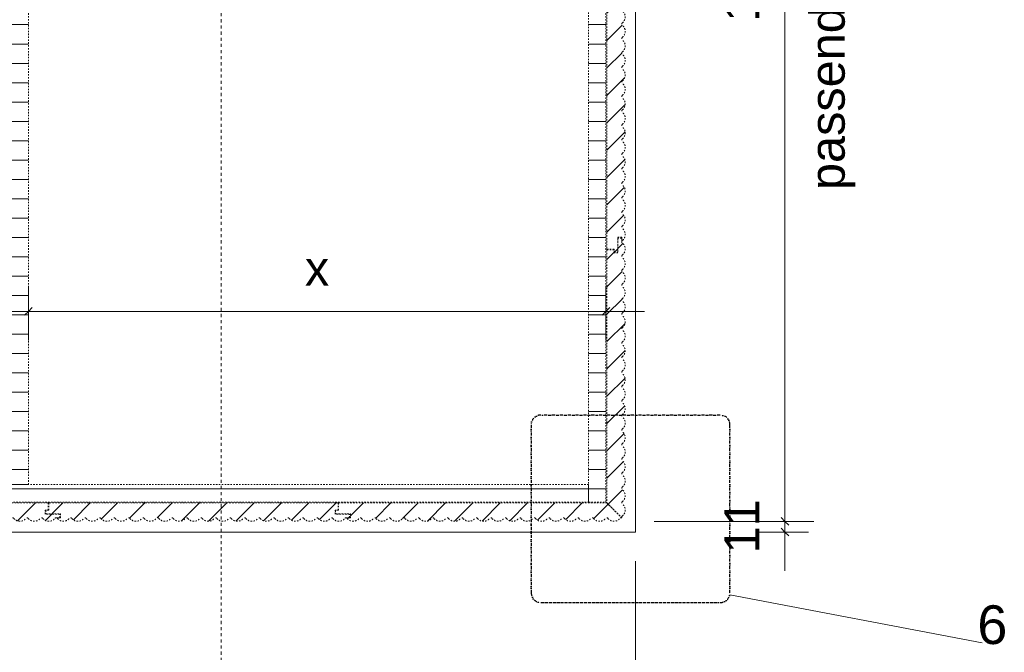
# Model space of a CAD drawing. Header units: millimetres. Extents: x 31693 to 77560, y -62826 to 19369.
# Tile 9 of 17: x 38614 to 39633, y -62032 to -61378. Entities that reach past the tile are written whole.
import ezdxf

# ---------------------------------------------------------------- set-up
doc = ezdxf.new("R2010")
doc.units = ezdxf.units.MM
for name, pattern in [('Dash 1_5', [3, 1.5, -1.5]), ('Dash Dot Dot Small', [7.9375, 3.175, -1.5875, 0, -1.5875, 0, -1.5875]), ('Dash_2_', [6.35, 3.175, -3.175])]:
    doc.linetypes.add(name, pattern=pattern)
for name, color, linetype, lineweight in [('A----M-', 8, 'Continuous', 5), ('A----M--20', 8, 'Continuous', 5), ('A09-C--', 8, 'Continuous', 5), ('A09-C---1', 135, 'Dash_2_', 13), ('A09-C---5', 8, 'Continuous', 13), ('A09-C---6', 8, 'Dash Dot Dot Small', 25), ('A79-Y--', 8, 'Continuous', 13), ('Detail Items-3', 1, 'Dash 1_5', 5), ('Detail Items-4', 1, 'Dash 1_5', 13)]:
    doc.layers.add(name, color=color, linetype=linetype, lineweight=lineweight)
doc.styles.add('Arial', font='arial.ttf', dxfattribs={"height": 40})
doc.styles.add('Arial_1', font='arial.ttf', dxfattribs={"height": 36})
doc.dimstyles.new('TD_Diagonal_1_8_mm_-_Transparent_text', dxfattribs={"dimscale": 304.8, "dimtxt": 36.729338, "dimasz": 0.026247, "dimexe": 0.098425, "dimexo": 0.098425, "dimgap": 0.052493, "dimtad": 1, "dimdec": 0, "dimzin": 0, "dimdsep": 46, "dimtxsty": 'Arial_1', "dimblk1": 'OBLIQUE', "dimblk2": 'OBLIQUE', "dimsah": 1, "dimcen": 0.09, "dimdle": 0.131234, "dimazin": 2, "dimtfac": 1, "dimtdec": 4, "dimtix": 1, "dimtmove": 0, "dimatfit": 3, "dimfxl": 1, "dimtvp": 1, "dimtolj": 1, "dimtzin": 0, "dimarcsym": 2})
pattern_1 = [(45, (-18231.271, -107143.067), (-14.1421356, 14.1421356), [])]
pattern_2 = [(0, (-18231.271, -107143.067), (0, 20), [])]

# ---------------------------------------------------------------- blocks, each defined once
blk = doc.blocks.new('712 Pantry - MFZ Breakout - 712 Pantry - MFZ Breakout-18228971-Detail 53')
at = {"layer": 'A79-Y--'}
for p, q in [((39251.6, -61907.9), (39251.6, -60707.9)), ((35806.6, -61907.9), (39251.6, -61907.9))]:
    blk.add_line(p, q, dxfattribs=at)
blk = doc.blocks.new('Onda-hoek - Onda-hoek-V1-Detail 53')
at = {"layer": 'Detail Items-3'}
h = blk.add_hatch(dxfattribs=at)
h.set_pattern_fill('FP_2', color=256, style=0, pattern_type=2)
h.set_pattern_definition(pattern_1)
h.paths.add_polyline_path([(39237.3, -61893.2), (39237.3, -61892.5), (39237.5, -61891.8), (39239.3, -61890), (39240.3, -61888.2), (39240.8, -61886.2), (39240.8, -61884.2), (39240.3, -61882.2), (39239.3, -61880.4), (39237.3, -61878.3), (39237.2, -61877.5), (39237.5, -61876.8), (39239.3, -61875), (39240.3, -61873.2), (39240.8, -61871.2), (39240.8, -61869.2), (39240.3, -61867.2), (39239.3, -61865.4), (39237.3, -61863.3), (39237.2, -61862.5), (39237.5, -61861.8), (39239.3, -61860), (39240.5, -61857.4), (39240.8, -61856.2), (39240.8, -61854.2), (39240.3, -61852.2), (39239.3, -61850.4), (39237.3, -61848.3), (39237.2, -61847.5), (39237.5, -61846.8), (39239.3, -61845), (39240.3, -61843.2), (39240.8, -61841.2), (39240.8, -61839.2), (39240.3, -61837.2), (39239.3, -61835.4), (39237.3, -61833.3), (39237.2, -61832.5), (39237.5, -61831.8), (39239.3, -61830), (39240.3, -61828), (39240.8, -61826.2), (39240.8, -61824.2), (39240.3, -61822.2), (39239.3, -61820.4), (39237.3, -61818.3), (39237.2, -61817.5), (39237.5, -61816.8), (39239.3, -61815), (39240.3, -61813.2), (39240.8, -61811.2), (39240.8, -61809.2), (39240.3, -61807.2), (39239.3, -61805.4), (39237.3, -61803.3), (39237.2, -61802.5), (39237.5, -61801.8), (39239.3, -61800), (39240.3, -61798.2), (39240.8, -61796.2), (39240.8, -61794.2), (39240.3, -61792.2), (39239.3, -61790.4), (39237.3, -61788.3), (39237.2, -61787.5), (39237.5, -61786.8), (39239.3, -61785), (39240.3, -61783.2), (39240.8, -61781.2), (39240.8, -61779.2), (39240.3, -61777.2), (39239.3, -61775.4), (39237.3, -61773.3), (39237.2, -61772.5), (39237.5, -61771.8), (39239.3, -61770), (39240.3, -61768.2), (39240.8, -61766.2), (39240.8, -61764.2), (39240.3, -61762.2), (39239.3, -61760.4), (39237.3, -61758.3), (39237.2, -61757.5), (39237.5, -61756.8), (39239.3, -61755), (39240.3, -61753.2), (39240.8, -61751.2), (39240.8, -61749.2), (39240.3, -61747.2), (39239.3, -61745.4), (39237.3, -61743.3), (39237.2, -61742.5), (39237.5, -61741.8), (39239.5, -61739.6), (39240.3, -61738.2), (39240.8, -61736.2), (39240.8, -61734.2), (39240.3, -61732.2), (39239.3, -61730.4), (39237.3, -61728.3), (39237.2, -61727.5), (39237.5, -61726.8), (39239.3, -61725), (39240.3, -61723.2), (39240.8, -61721.2), (39240.8, -61719.2), (39240.3, -61717.2), (39239.3, -61715.4), (39237.3, -61713.3), (39237.2, -61712.5), (39237.5, -61711.8), (39239.3, -61710), (39240.3, -61708.2), (39240.8, -61706.2), (39240.8, -61704.2), (39240.3, -61702.2), (39239.3, -61700.4), (39237.3, -61698.3), (39237.2, -61697.5), (39237.5, -61696.8), (39239.3, -61695), (39240.3, -61693.2), (39240.8, -61691.2), (39240.8, -61689.2), (39240.3, -61687.2), (39239.3, -61685.4), (39237.3, -61683.3), (39237.2, -61682.5), (39237.5, -61681.8), (39239.3, -61680), (39240.3, -61678.2), (39240.8, -61676.2), (39240.8, -61674.2), (39240.3, -61672.2), (39239.3, -61670.4), (39237.3, -61668.3), (39237.2, -61667.5), (39237.5, -61666.8), (39239.3, -61665), (39240.3, -61663.2), (39240.8, -61661.2), (39240.8, -61659.2), (39240.3, -61657.2), (39239.3, -61655.4), (39237.3, -61653.3), (39237.2, -61652.5), (39237.5, -61651.8), (39239.3, -61650), (39240.3, -61648.2), (39240.8, -61646.2), (39240.8, -61644.2), (39240.3, -61642.2), (39239.3, -61640.4), (39237.3, -61638.3), (39237.2, -61637.5), (39237.5, -61636.8), (39239.3, -61635), (39240.3, -61633.2), (39240.8, -61631.2), (39240.8, -61629.2), (39240.3, -61627.2), (39239.3, -61625.4), (39237.3, -61623.3), (39237.2, -61622.5), (39237.5, -61621.8), (39239.3, -61620), (39240.3, -61618.2), (39240.8, -61616.2), (39240.8, -61614.2), (39240.3, -61612.2), (39239.3, -61610.4), (39237.3, -61608), (39237.2, -61607.7), (39237.2, -61604), (39233.3, -61604), (39233.3, -61619), (39229.3, -61619), (39229.3, -61616), (39221.9, -61616), (39221.9, -61877.8), (39231, -61886.8)])
h = blk.add_hatch(dxfattribs=at)
h.set_pattern_fill('FP_2', color=256, style=0, pattern_type=2)
h.set_pattern_definition(pattern_1)
h.paths.add_polyline_path([(38958.5, -61896.7), (38960.5, -61896.7), (38962.4, -61896.1), (38964.2, -61895.1), (38966.2, -61893.2), (38967, -61893.1), (38967.7, -61893.4), (38969.5, -61895.1), (38971.3, -61896.2), (38973.3, -61896.7), (38975.4, -61896.7), (38977.3, -61896.2), (38979.1, -61895.1), (38981.2, -61893.2), (38982, -61893.1), (38982.7, -61893.4), (38984.5, -61895.1), (38986.3, -61896.2), (38988.3, -61896.7), (38990.4, -61896.7), (38992.3, -61896.2), (38994.1, -61895.1), (38996.2, -61893.2), (38997, -61893.1), (38997.9, -61893.6), (38999.5, -61895.1), (39001.3, -61896.2), (39003.3, -61896.7), (39005.4, -61896.7), (39007.3, -61896.2), (39009.1, -61895.1), (39011.2, -61893.2), (39012, -61893.1), (39012.7, -61893.4), (39014.5, -61895.1), (39016.3, -61896.2), (39018.3, -61896.7), (39020.4, -61896.7), (39022.3, -61896.2), (39024.1, -61895.1), (39026.2, -61893.2), (39027, -61893.1), (39027.7, -61893.4), (39029.5, -61895.1), (39031.3, -61896.2), (39033.3, -61896.7), (39035.4, -61896.7), (39037.3, -61896.2), (39039.1, -61895.1), (39041.2, -61893.2), (39042, -61893.1), (39042.7, -61893.4), (39044.5, -61895.1), (39046.3, -61896.2), (39048.3, -61896.7), (39050.4, -61896.7), (39052.3, -61896.2), (39054.1, -61895.1), (39056.2, -61893.2), (39057, -61893.1), (39057.7, -61893.4), (39059.5, -61895.1), (39061.3, -61896.2), (39063.4, -61896.7), (39065.4, -61896.7), (39067.3, -61896.2), (39069.1, -61895.1), (39071.2, -61893.2), (39072, -61893.1), (39072.7, -61893.4), (39074.5, -61895.1), (39076.3, -61896.2), (39078.3, -61896.7), (39080.4, -61896.7), (39082.3, -61896.2), (39084.1, -61895.1), (39086.2, -61893.2), (39087, -61893.1), (39087.7, -61893.4), (39089.5, -61895.1), (39091.3, -61896.2), (39093.3, -61896.7), (39096.2, -61896.5), (39097.3, -61896.2), (39099.1, -61895.1), (39101.2, -61893.2), (39102, -61893.1), (39102.7, -61893.4), (39104.5, -61895.1), (39106.3, -61896.2), (39108.3, -61896.7), (39110.4, -61896.7), (39112.3, -61896.2), (39114.1, -61895.1), (39116.2, -61893.2), (39117, -61893.1), (39117.7, -61893.4), (39119.5, -61895.1), (39121.3, -61896.2), (39123.3, -61896.7), (39125.4, -61896.7), (39127.3, -61896.2), (39129.1, -61895.1), (39131.2, -61893.2), (39132, -61893.1), (39132.7, -61893.4), (39134.5, -61895.1), (39136.3, -61896.2), (39138.3, -61896.7), (39140.4, -61896.7), (39142.3, -61896.2), (39144.1, -61895.1), (39146.2, -61893.2), (39147, -61893.1), (39147.7, -61893.4), (39149.5, -61895.1), (39151.3, -61896.2), (39153.3, -61896.7), (39155.4, -61896.7), (39157.3, -61896.2), (39159.1, -61895.1), (39161.2, -61893.2), (39162, -61893.1), (39162.7, -61893.4), (39164.5, -61895.1), (39166.3, -61896.2), (39168.3, -61896.7), (39170.4, -61896.7), (39172.3, -61896.2), (39174.1, -61895.1), (39176.2, -61893.2), (39177, -61893.1), (39177.7, -61893.4), (39179.5, -61895.1), (39181.3, -61896.2), (39183.3, -61896.7), (39185.4, -61896.7), (39187.3, -61896.2), (39189.1, -61895.1), (39191.2, -61893.2), (39192, -61893.1), (39192.7, -61893.4), (39194.5, -61895.1), (39196.3, -61896.2), (39198.3, -61896.7), (39200.4, -61896.7), (39202.3, -61896.2), (39204.1, -61895.1), (39206.2, -61893.2), (39207, -61893.1), (39207.7, -61893.4), (39209.5, -61895.1), (39211.3, -61896.2), (39213.3, -61896.7), (39215.4, -61896.7), (39217.3, -61896.2), (39219.1, -61895.1), (39221.2, -61893.2), (39222, -61893.1), (39222.7, -61893.4), (39224.5, -61895.1), (39226.3, -61896.2), (39228.3, -61896.7), (39230.4, -61896.7), (39232.3, -61896.2), (39234.1, -61895.1), (39236.3, -61893.2), (39237, -61893.1), (39237.3, -61893.1), (39221.9, -61877.8), (38944.2, -61877.8), (38944.2, -61885.3), (38941.2, -61885.3), (38941.2, -61888.9), (38956.5, -61888.9), (38956.5, -61893.1), (38953.5, -61893.3), (38953.2, -61894), (38954.7, -61895.3), (38956.5, -61896.2)])
for p, q in [((39237.2, -61604), (39233.3, -61604)), ((39233.3, -61604), (39233.3, -61619)), ((39237.2, -61605.7), (39237.2, -61604)), ((39237.2, -61607.7), (39237.2, -61605.7)), ((39221.9, -61616), (39221.9, -61877.8)), ((39229.3, -61616), (39221.9, -61616)), ((39229.3, -61619), (39229.3, -61616)), ((39233.3, -61619), (39229.3, -61619)), ((38944.2, -61885.3), (38941.2, -61885.3)), ((38941.2, -61885.3), (38941.2, -61888.9)), ((38944.2, -61877.8), (38944.2, -61885.3)), ((39221.9, -61877.8), (38944.2, -61877.8)), ((39237.3, -61893.2), (39221.9, -61877.8)), ((39221.9, -61877.8), (39237.3, -61893.2)), ((38941.2, -61888.9), (38956.5, -61888.9)), ((38955.7, -61893.1), (38953.6, -61893.1)), ((38956.5, -61893.1), (38955.7, -61893.1)), ((38956.5, -61888.9), (38956.5, -61893.1))]:
    blk.add_line(p, q, dxfattribs=at)
for centre, radius, start, end in [((39238.7, -61607.7), 1.51, 180, 231.6819), ((39232.8, -61615.2), 8.05, 308.3181, 51.6819), ((39238.7, -61622.7), 1.51, 128.3181, 231.6819), ((39232.8, -61630.2), 8.05, 308.3181, 51.6819), ((39238.7, -61637.7), 1.51, 128.3181, 231.6819), ((39232.8, -61645.2), 8.05, 308.3181, 51.6819), ((39238.7, -61652.7), 1.51, 128.3181, 231.6819), ((39232.8, -61660.2), 8.05, 308.3181, 51.6819), ((39238.7, -61667.7), 1.51, 128.3181, 231.6819), ((39232.8, -61675.2), 8.05, 308.3181, 51.6819), ((39238.7, -61682.7), 1.51, 128.3181, 231.6819), ((39232.8, -61690.2), 8.05, 308.3181, 51.6819), ((39238.7, -61697.7), 1.51, 128.3181, 231.6819), ((39232.8, -61705.2), 8.05, 308.3181, 51.6819), ((39238.7, -61712.7), 1.51, 128.3181, 231.6819), ((39232.8, -61720.2), 8.05, 308.3181, 51.6819), ((39238.7, -61727.7), 1.51, 128.3181, 231.6819), ((39232.8, -61735.2), 8.05, 308.3181, 51.6819), ((39238.7, -61742.7), 1.51, 128.3181, 231.6819), ((39232.8, -61750.2), 8.05, 308.3181, 51.6819), ((39238.7, -61757.7), 1.51, 128.3181, 231.6819), ((39232.8, -61765.2), 8.05, 308.3181, 51.6819), ((39238.7, -61772.7), 1.51, 128.3181, 231.6819), ((39232.8, -61780.2), 8.05, 308.3181, 51.6819), ((39238.7, -61787.7), 1.51, 128.3181, 231.6819), ((39232.8, -61795.2), 8.05, 308.3181, 51.6819), ((39238.7, -61802.7), 1.51, 128.3181, 231.6819), ((39232.8, -61810.2), 8.05, 308.3181, 51.6819), ((39238.7, -61817.7), 1.51, 128.3181, 231.6819), ((39232.8, -61825.2), 8.05, 308.3181, 51.6819), ((39238.7, -61832.7), 1.51, 128.3181, 231.6819), ((39232.8, -61840.2), 8.05, 308.3181, 51.6819), ((39238.7, -61847.7), 1.51, 128.3181, 231.6819), ((39232.8, -61855.2), 8.05, 308.3181, 51.6819), ((39238.7, -61862.7), 1.51, 128.3181, 231.6819), ((39232.8, -61870.2), 8.05, 308.3181, 51.6819), ((39238.7, -61877.7), 1.51, 128.3181, 231.6819), ((39232.8, -61885.2), 8.05, 308.3181, 51.6819), ((38953.6, -61893.6), 0.525, 104.5277, 220.7496), ((38959.3, -61888.7), 8.05, 220.7496, 321.6819), ((38953.6, -61893.6), 0.525, 90, 104.5277), ((38966.8, -61894.6), 1.51, 38.3181, 141.6819), ((38974.3, -61888.7), 8.05, 218.3181, 321.6819), ((38981.8, -61894.6), 1.51, 38.3181, 141.6819), ((38989.3, -61888.7), 8.05, 218.3181, 321.6819), ((38996.8, -61894.6), 1.51, 38.3181, 141.6819), ((39004.3, -61888.7), 8.05, 218.3181, 321.6819), ((39011.8, -61894.6), 1.51, 38.3181, 141.6819), ((39019.3, -61888.7), 8.05, 218.3181, 321.6819), ((39026.8, -61894.6), 1.51, 38.3181, 141.6819), ((39034.3, -61888.7), 8.05, 218.3181, 321.6819), ((39041.8, -61894.6), 1.51, 38.3181, 141.6819), ((39049.3, -61888.7), 8.05, 218.3181, 321.6819), ((39056.8, -61894.6), 1.51, 38.3181, 141.6819), ((39064.3, -61888.7), 8.05, 218.3181, 321.6819), ((39071.8, -61894.6), 1.51, 38.3181, 141.6819), ((39079.3, -61888.7), 8.05, 218.3181, 321.6819), ((39086.8, -61894.6), 1.51, 38.3181, 141.6819), ((39094.3, -61888.7), 8.05, 218.3181, 321.6819), ((39101.8, -61894.6), 1.51, 38.3181, 141.6819), ((39109.3, -61888.7), 8.05, 218.3181, 321.6819), ((39116.8, -61894.6), 1.51, 38.3181, 141.6819), ((39124.3, -61888.7), 8.05, 218.3181, 321.6819), ((39131.8, -61894.6), 1.51, 38.3181, 141.6819), ((39139.3, -61888.7), 8.05, 218.3181, 321.6819), ((39146.8, -61894.6), 1.51, 38.3181, 141.6819), ((39154.3, -61888.7), 8.05, 218.3181, 321.6819), ((39161.8, -61894.6), 1.51, 38.3181, 141.6819), ((39169.3, -61888.7), 8.05, 218.3181, 321.6819), ((39176.8, -61894.6), 1.51, 38.3181, 141.6819), ((39184.3, -61888.7), 8.05, 218.3181, 321.6819), ((39191.8, -61894.6), 1.51, 38.3181, 141.6819), ((39199.3, -61888.7), 8.05, 218.3181, 321.6819), ((39206.8, -61894.6), 1.51, 38.3181, 141.6819), ((39214.3, -61888.7), 8.05, 218.3181, 321.6819), ((39221.8, -61894.6), 1.51, 38.3181, 141.6819), ((39229.3, -61888.7), 8.05, 218.3181, 321.6819), ((39236.8, -61894.6), 1.51, 70.6714, 141.6819), ((39238.7, -61892.7), 1.51, 128.3181, 199.3286)]:
    blk.add_arc(centre, radius, start, end, dxfattribs=at)
blk = doc.blocks.new('Onda-recht - Onda-recht-V2-Detail 53')
at = {"layer": 'Detail Items-3'}
h = blk.add_hatch(dxfattribs=at)
h.set_pattern_fill('FP_2', color=256, style=0, pattern_type=2)
h.set_pattern_definition(pattern_1)
h.paths.add_polyline_path([(39229.4, -61618.2), (39233, -61618.2), (39233, -61602.9), (39237.2, -61602.9), (39237.2, -61605.7), (39238.1, -61606.1), (39239.4, -61604.6), (39240.4, -61602.8), (39240.8, -61600.9), (39240.8, -61598.8), (39240.2, -61596.9), (39239.2, -61595.2), (39237.3, -61593.1), (39237.2, -61592.3), (39237.5, -61591.6), (39239.2, -61589.9), (39240.3, -61588.1), (39240.8, -61586.1), (39240.8, -61584), (39240.3, -61582), (39239.2, -61580.2), (39237.3, -61578.1), (39237.2, -61577.3), (39237.5, -61576.6), (39239.2, -61574.9), (39240.3, -61573.1), (39240.8, -61571.1), (39240.8, -61569), (39240.3, -61567), (39239.2, -61565.2), (39237.3, -61562.9), (39237.2, -61562.3), (39237.5, -61561.6), (39239.2, -61559.9), (39240.3, -61558.1), (39240.8, -61556.1), (39240.8, -61554), (39240.3, -61552), (39239.2, -61550.2), (39237.3, -61548.1), (39237.2, -61547.3), (39237.5, -61546.6), (39239.2, -61544.9), (39240.3, -61543.1), (39240.8, -61541.1), (39240.8, -61539), (39240.3, -61537), (39239.2, -61535.2), (39237.3, -61533.1), (39237.2, -61532.3), (39237.5, -61531.6), (39239.2, -61529.9), (39240.3, -61528.1), (39240.8, -61526.1), (39240.8, -61524), (39240.3, -61522), (39239.2, -61520.2), (39237.3, -61518.1), (39237.2, -61517.3), (39237.5, -61516.6), (39239.2, -61514.9), (39240.3, -61513.1), (39240.8, -61511.1), (39240.8, -61509), (39240.3, -61507), (39239.2, -61505.2), (39237.3, -61503.1), (39237.2, -61502.3), (39237.5, -61501.6), (39239.2, -61499.9), (39240.3, -61498.1), (39240.8, -61496.1), (39240.8, -61494), (39240.3, -61492), (39239.2, -61490.2), (39237.3, -61488.1), (39237.2, -61487.3), (39237.5, -61486.6), (39239.2, -61484.9), (39240.3, -61483.1), (39240.8, -61481.1), (39240.8, -61479), (39240.3, -61477), (39238.7, -61474.6), (39237.3, -61473.1), (39237.2, -61472.3), (39237.5, -61471.6), (39239.2, -61469.9), (39240.3, -61468.1), (39240.8, -61466.1), (39240.8, -61464), (39240.3, -61462), (39239.2, -61460.2), (39237.3, -61458.1), (39237.2, -61457.3), (39237.5, -61456.6), (39239.2, -61454.9), (39240.3, -61453.1), (39240.8, -61451.1), (39240.8, -61449), (39240.3, -61447), (39239.2, -61445.1), (39237.3, -61443.1), (39237.2, -61442.3), (39237.5, -61441.6), (39239.2, -61439.9), (39240.3, -61438.1), (39240.8, -61436.1), (39240.8, -61434), (39240.3, -61432), (39239.2, -61430.2), (39237.3, -61428.1), (39237.2, -61427.3), (39237.5, -61426.6), (39239.2, -61424.9), (39240.3, -61423.1), (39240.8, -61421.1), (39240.8, -61419), (39240.3, -61417), (39239.2, -61415.2), (39237.3, -61413.1), (39237.2, -61412.3), (39237.5, -61411.6), (39239.2, -61409.9), (39240.3, -61408.1), (39240.8, -61406.1), (39240.8, -61404), (39240.3, -61402), (39239.2, -61400.2), (39237.3, -61398.1), (39237.2, -61397.3), (39237.5, -61396.6), (39239.2, -61394.9), (39240.3, -61393.1), (39240.8, -61391.1), (39240.8, -61389), (39239.9, -61386.3), (39239.2, -61385.2), (39237.3, -61383.1), (39237.2, -61382.3), (39237.5, -61381.6), (39239.2, -61379.9), (39240.3, -61378.1), (39240.8, -61376.1), (39240.8, -61374), (39240.3, -61372), (39239.2, -61370.2), (39237.3, -61368.1), (39237.2, -61367.3), (39237.5, -61366.6), (39239.2, -61364.9), (39240.3, -61363.1), (39240.8, -61361.1), (39240.8, -61359), (39240.2, -61356.8), (39239.2, -61355.2), (39237.3, -61353.1), (39237.2, -61352.3), (39237.5, -61351.6), (39239.2, -61349.9), (39240.3, -61348.1), (39240.8, -61346.1), (39240.8, -61344), (39240.3, -61342), (39239.2, -61340.2), (39237.3, -61338.1), (39237.2, -61337.3), (39237.5, -61336.6), (39239.2, -61334.9), (39240.3, -61333.1), (39240.8, -61331.1), (39240.8, -61329), (39240.3, -61327), (39239.2, -61325.2), (39237.3, -61323.1), (39237.2, -61322.3), (39237.5, -61321.6), (39239.2, -61319.9), (39240.3, -61318.1), (39240.8, -61316.1), (39240.8, -61314), (39240.3, -61312), (39239.2, -61310.2), (39237.3, -61307.9), (39237.2, -61307.5), (39237.2, -61303.8), (39233.3, -61303.8), (39233.3, -61318.8), (39229.3, -61318.8), (39229.3, -61315.8), (39221.9, -61315.8), (39221.9, -61615.2), (39229.4, -61615.2)])
for p, q in [((39237.2, -61303.8), (39233.3, -61303.8)), ((39233.3, -61303.8), (39233.3, -61318.8)), ((39237.2, -61307.5), (39237.2, -61303.8)), ((39229.3, -61315.8), (39221.9, -61315.8)), ((39221.9, -61315.8), (39221.9, -61615.2)), ((39229.3, -61318.8), (39229.3, -61315.8)), ((39233.3, -61318.8), (39229.3, -61318.8)), ((39233, -61618.2), (39233, -61602.9)), ((39233, -61602.9), (39237.2, -61602.9)), ((39237.2, -61602.9), (39237.2, -61605.7)), ((39221.9, -61615.2), (39229.4, -61615.2)), ((39229.4, -61615.2), (39229.4, -61618.2)), ((39229.4, -61618.2), (39233, -61618.2))]:
    blk.add_line(p, q, dxfattribs=at)
for centre, radius, start, end in [((39238.7, -61307.5), 1.51, 180, 231.6819), ((39232.8, -61315), 8.05, 308.3181, 51.6819), ((39238.7, -61322.5), 1.51, 128.3181, 231.6819), ((39232.8, -61330), 8.05, 308.3181, 51.6819), ((39238.7, -61337.5), 1.51, 128.3181, 231.6819), ((39232.8, -61345), 8.05, 308.3181, 51.6819), ((39238.7, -61352.5), 1.51, 128.3181, 231.6819), ((39232.8, -61360), 8.05, 308.3181, 51.6819), ((39238.7, -61367.5), 1.51, 128.3181, 231.6819), ((39232.8, -61375), 8.05, 308.3181, 51.6819), ((39238.7, -61382.5), 1.51, 128.3181, 231.6819), ((39232.8, -61390), 8.05, 308.3181, 51.6819), ((39238.7, -61397.5), 1.51, 128.3181, 231.6819), ((39232.8, -61405), 8.05, 308.3181, 51.6819), ((39238.7, -61412.5), 1.51, 128.3181, 231.6819), ((39232.8, -61420), 8.05, 308.3181, 51.6819), ((39238.7, -61427.5), 1.51, 128.3181, 231.6819), ((39232.8, -61435), 8.05, 308.3181, 51.6819), ((39238.7, -61442.5), 1.51, 128.3181, 231.6819), ((39232.8, -61450), 8.05, 308.3181, 51.6819), ((39238.7, -61457.5), 1.51, 128.3181, 231.6819), ((39232.8, -61465), 8.05, 308.3181, 51.6819), ((39238.7, -61472.5), 1.51, 128.3181, 231.6819), ((39232.8, -61480), 8.05, 308.3181, 51.6819), ((39238.7, -61487.5), 1.51, 128.3181, 231.6819), ((39232.8, -61495), 8.05, 308.3181, 51.6819), ((39238.7, -61502.5), 1.51, 128.3181, 231.6819), ((39232.8, -61510), 8.05, 308.3181, 51.6819), ((39238.7, -61517.5), 1.51, 128.3181, 231.6819), ((39232.8, -61525), 8.05, 308.3181, 51.6819), ((39238.7, -61532.5), 1.51, 128.3181, 231.6819), ((39232.8, -61540), 8.05, 308.3181, 51.6819), ((39238.7, -61547.5), 1.51, 128.3181, 231.6819), ((39232.8, -61555), 8.05, 308.3181, 51.6819), ((39238.7, -61562.5), 1.51, 128.3181, 231.6819), ((39232.8, -61570), 8.05, 308.3181, 51.6819), ((39238.7, -61577.5), 1.51, 128.3181, 231.6819), ((39232.8, -61585), 8.05, 308.3181, 51.6819), ((39238.7, -61592.5), 1.51, 128.3181, 231.6819), ((39232.8, -61600), 8.05, 310.7496, 51.6819), ((39237.7, -61605.7), 0.525, 180, 310.7496)]:
    blk.add_arc(centre, radius, start, end, dxfattribs=at)
blk = doc.blocks.new('Onda-recht - Onda-recht-V3-Detail 53')
at = {"layer": 'Detail Items-3'}
h = blk.add_hatch(dxfattribs=at)
h.set_pattern_fill('FP_2', color=256, style=0, pattern_type=2)
h.set_pattern_definition(pattern_1)
h.paths.add_polyline_path([(38658.6, -61896.7), (38660.7, -61896.7), (38662.6, -61896.1), (38664.4, -61895.1), (38666.4, -61893.2), (38667.2, -61893.1), (38667.9, -61893.4), (38670.3, -61895.5), (38671.5, -61896.1), (38673.5, -61896.7), (38675.5, -61896.7), (38677.5, -61896.1), (38679.3, -61895.1), (38681.4, -61893.2), (38682.2, -61893.1), (38682.9, -61893.4), (38684.7, -61895.1), (38686.7, -61896.2), (38688.5, -61896.7), (38690.5, -61896.7), (38692.5, -61896.1), (38694.3, -61895.1), (38696.4, -61893.2), (38697.2, -61893.1), (38697.9, -61893.4), (38699.7, -61895.1), (38701.5, -61896.1), (38703.5, -61896.7), (38705.5, -61896.7), (38707.5, -61896.1), (38709.3, -61895.1), (38711.4, -61893.2), (38712.2, -61893.1), (38712.9, -61893.4), (38714.7, -61895.1), (38716.5, -61896.1), (38718.5, -61896.7), (38720.5, -61896.7), (38722.5, -61896.1), (38724.3, -61895.1), (38726.4, -61893.2), (38727.2, -61893.1), (38727.9, -61893.4), (38729.7, -61895.1), (38731.5, -61896.1), (38733.5, -61896.7), (38735.8, -61896.6), (38737.5, -61896.1), (38739.3, -61895.1), (38741.4, -61893.2), (38742.2, -61893.1), (38742.9, -61893.4), (38744.7, -61895.1), (38746.5, -61896.1), (38748.5, -61896.7), (38750.5, -61896.7), (38752.5, -61896.1), (38754.3, -61895.1), (38756.4, -61893.2), (38757.2, -61893.1), (38757.9, -61893.4), (38759.7, -61895.1), (38761.5, -61896.1), (38763.5, -61896.7), (38765.5, -61896.7), (38767.5, -61896.1), (38769.3, -61895.1), (38771.4, -61893.2), (38772.2, -61893.1), (38772.9, -61893.4), (38774.7, -61895.1), (38776.5, -61896.1), (38778.5, -61896.7), (38780.5, -61896.7), (38782.5, -61896.1), (38784.3, -61895.1), (38786.4, -61893.2), (38787.2, -61893.1), (38787.9, -61893.4), (38789.7, -61895.1), (38791.5, -61896.1), (38793.5, -61896.7), (38795.5, -61896.7), (38797.5, -61896.1), (38799.3, -61895.1), (38801.4, -61893.2), (38802.2, -61893.1), (38802.9, -61893.4), (38804.7, -61895.1), (38806.5, -61896.1), (38808.5, -61896.7), (38810.5, -61896.7), (38812.5, -61896.1), (38814.3, -61895.1), (38816.4, -61893.2), (38817.2, -61893.1), (38817.9, -61893.4), (38819.7, -61895.1), (38821.5, -61896.1), (38823.5, -61896.7), (38825.5, -61896.7), (38827.5, -61896.1), (38829.3, -61895.1), (38831.4, -61893.2), (38832.2, -61893.1), (38832.9, -61893.4), (38834.7, -61895.1), (38836.5, -61896.1), (38838.5, -61896.7), (38840.5, -61896.7), (38842.5, -61896.1), (38844.3, -61895.1), (38846.4, -61893.2), (38847.2, -61893.1), (38847.9, -61893.4), (38849.7, -61895.1), (38851.5, -61896.1), (38853.5, -61896.7), (38855.5, -61896.7), (38857.5, -61896.1), (38859.3, -61895.1), (38861.4, -61893.2), (38862.2, -61893.1), (38862.9, -61893.4), (38864.7, -61895.1), (38866.9, -61896.3), (38868.5, -61896.7), (38870.5, -61896.7), (38872.5, -61896.1), (38874.3, -61895.1), (38876.4, -61893.2), (38877.2, -61893.1), (38877.9, -61893.4), (38879.7, -61895.1), (38881.5, -61896.1), (38883.5, -61896.7), (38885.5, -61896.7), (38887.5, -61896.1), (38889.3, -61895.1), (38891.4, -61893.2), (38892.2, -61893.1), (38892.9, -61893.4), (38894.7, -61895.1), (38896.5, -61896.1), (38898.5, -61896.7), (38900.5, -61896.7), (38902.5, -61896.1), (38904.3, -61895.1), (38906.4, -61893.2), (38907.2, -61893.1), (38907.9, -61893.4), (38909.7, -61895.1), (38911.5, -61896.1), (38913.5, -61896.7), (38915.5, -61896.7), (38917.5, -61896.1), (38919.3, -61895.1), (38921.4, -61893.2), (38922.2, -61893.1), (38922.9, -61893.4), (38924.7, -61895.1), (38926.5, -61896.1), (38928.5, -61896.7), (38930.5, -61896.7), (38932.5, -61896.1), (38934.3, -61895.1), (38936.4, -61893.2), (38937.2, -61893.1), (38937.9, -61893.4), (38939.7, -61895.1), (38941.5, -61896.1), (38943.5, -61896.7), (38945.5, -61896.7), (38947.5, -61896.1), (38949.3, -61895.1), (38951.6, -61893.1), (38952, -61893.1), (38955.7, -61893.1), (38955.7, -61889.2), (38940.7, -61889.2), (38940.7, -61885.2), (38943.7, -61885.2), (38943.7, -61877.8), (38644.3, -61877.8), (38644.3, -61885.3), (38641.3, -61885.3), (38641.3, -61888.9), (38656.6, -61888.9), (38656.6, -61893.1), (38653.7, -61893.3), (38653.4, -61893.9), (38655.7, -61895.7), (38656.7, -61896.2)])
for p, q in [((38644.3, -61885.3), (38641.3, -61885.3)), ((38641.3, -61885.3), (38641.3, -61888.9)), ((38644.3, -61877.8), (38644.3, -61885.3)), ((38943.7, -61877.8), (38644.3, -61877.8)), ((38940.7, -61889.2), (38940.7, -61885.2)), ((38940.7, -61885.2), (38943.7, -61885.2)), ((38943.7, -61885.2), (38943.7, -61877.8)), ((38641.3, -61888.9), (38656.6, -61888.9)), ((38655.7, -61893.1), (38653.8, -61893.1)), ((38656.6, -61893.1), (38655.7, -61893.1)), ((38656.6, -61888.9), (38656.6, -61893.1)), ((38955.7, -61889.2), (38940.7, -61889.2)), ((38952, -61893.1), (38955.7, -61893.1)), ((38955.7, -61893.1), (38955.7, -61889.2))]:
    blk.add_line(p, q, dxfattribs=at)
for centre, radius, start, end in [((38653.8, -61893.6), 0.525, 104.5277, 220.7496), ((38659.5, -61888.7), 8.05, 220.7496, 321.6819), ((38653.8, -61893.6), 0.525, 90, 104.5277), ((38667, -61894.6), 1.51, 38.3181, 141.6819), ((38674.5, -61888.7), 8.05, 218.3181, 321.6819), ((38682, -61894.6), 1.51, 38.3181, 141.6819), ((38689.5, -61888.7), 8.05, 218.3181, 321.6819), ((38697, -61894.6), 1.51, 38.3181, 141.6819), ((38704.5, -61888.7), 8.05, 218.3181, 321.6819), ((38712, -61894.6), 1.51, 38.3181, 141.6819), ((38719.5, -61888.7), 8.05, 218.3181, 321.6819), ((38727, -61894.6), 1.51, 38.3181, 141.6819), ((38734.5, -61888.7), 8.05, 218.3181, 321.6819), ((38742, -61894.6), 1.51, 38.3181, 141.6819), ((38749.5, -61888.7), 8.05, 218.3181, 321.6819), ((38757, -61894.6), 1.51, 38.3181, 141.6819), ((38764.5, -61888.7), 8.05, 218.3181, 321.6819), ((38772, -61894.6), 1.51, 38.3181, 141.6819), ((38779.5, -61888.7), 8.05, 218.3181, 321.6819), ((38787, -61894.6), 1.51, 38.3181, 141.6819), ((38794.5, -61888.7), 8.05, 218.3181, 321.6819), ((38802, -61894.6), 1.51, 38.3181, 141.6819), ((38809.5, -61888.7), 8.05, 218.3181, 321.6819), ((38817, -61894.6), 1.51, 38.3181, 141.6819), ((38824.5, -61888.7), 8.05, 218.3181, 321.6819), ((38832, -61894.6), 1.51, 38.3181, 141.6819), ((38839.5, -61888.7), 8.05, 218.3181, 321.6819), ((38847, -61894.6), 1.51, 38.3181, 141.6819), ((38854.5, -61888.7), 8.05, 218.3181, 321.6819), ((38862, -61894.6), 1.51, 38.3181, 141.6819), ((38869.5, -61888.7), 8.05, 218.3181, 321.6819), ((38877, -61894.6), 1.51, 38.3181, 141.6819), ((38884.5, -61888.7), 8.05, 218.3181, 321.6819), ((38892, -61894.6), 1.51, 38.3181, 141.6819), ((38899.5, -61888.7), 8.05, 218.3181, 321.6819), ((38907, -61894.6), 1.51, 38.3181, 141.6819), ((38914.5, -61888.7), 8.05, 218.3181, 321.6819), ((38922, -61894.6), 1.51, 38.3181, 141.6819), ((38929.5, -61888.7), 8.05, 218.3181, 321.6819), ((38937, -61894.6), 1.51, 38.3181, 141.6819), ((38944.5, -61888.7), 8.05, 218.3181, 321.6819), ((38952, -61894.6), 1.51, 90, 141.6819)]:
    blk.add_arc(centre, radius, start, end, dxfattribs=at)
blk = doc.blocks.new('Onda-recht - Onda-recht-V4-Detail 53')
at = {"layer": 'Detail Items-3'}
h = blk.add_hatch(dxfattribs=at)
h.set_pattern_fill('FP_2', color=256, style=0, pattern_type=2)
h.set_pattern_definition(pattern_1)
h.paths.add_polyline_path([(38358.6, -61896.7), (38360.7, -61896.7), (38362.6, -61896.1), (38364.4, -61895.1), (38366.4, -61893.2), (38367.2, -61893.1), (38367.9, -61893.4), (38369.7, -61895.1), (38371.5, -61896.1), (38373.5, -61896.7), (38375.5, -61896.7), (38377.5, -61896.1), (38379.3, -61895.1), (38381.4, -61893.2), (38382.2, -61893.1), (38382.9, -61893.4), (38384.7, -61895.1), (38386.5, -61896.1), (38388.5, -61896.7), (38390.5, -61896.7), (38392.5, -61896.1), (38394.3, -61895.1), (38396.4, -61893.2), (38397.2, -61893.1), (38397.9, -61893.4), (38399.7, -61895.1), (38401.5, -61896.1), (38403.5, -61896.7), (38405.5, -61896.7), (38408.3, -61895.7), (38409.3, -61895.1), (38411.4, -61893.2), (38412.2, -61893.1), (38412.9, -61893.4), (38414.7, -61895.1), (38416.5, -61896.1), (38418.5, -61896.7), (38420.5, -61896.7), (38422.5, -61896.1), (38424.6, -61894.8), (38426.4, -61893.2), (38427.2, -61893.1), (38427.9, -61893.4), (38429.7, -61895.1), (38431.5, -61896.1), (38433.5, -61896.7), (38435.5, -61896.7), (38437.5, -61896.1), (38439.3, -61895.1), (38441.4, -61893.2), (38442.2, -61893.1), (38442.9, -61893.4), (38444.7, -61895.1), (38446.5, -61896.1), (38448.5, -61896.7), (38450.5, -61896.7), (38452.5, -61896.1), (38454.3, -61895.1), (38456.4, -61893.2), (38457.4, -61893.2), (38457.9, -61893.4), (38459.7, -61895.1), (38461.5, -61896.1), (38463.5, -61896.7), (38465.5, -61896.7), (38467.5, -61896.1), (38469.3, -61895.1), (38471.4, -61893.2), (38472.2, -61893.1), (38472.9, -61893.4), (38474.7, -61895.1), (38476.5, -61896.1), (38478.5, -61896.7), (38480.5, -61896.7), (38482.5, -61896.1), (38484.3, -61895.1), (38486.4, -61893.2), (38487.2, -61893.1), (38487.9, -61893.4), (38489.7, -61895.1), (38491.5, -61896.1), (38493.5, -61896.7), (38495.5, -61896.7), (38497.5, -61896.1), (38499.3, -61895.1), (38501.4, -61893.2), (38502.2, -61893.1), (38502.9, -61893.4), (38504.7, -61895.1), (38506.5, -61896.2), (38508.5, -61896.7), (38510.5, -61896.7), (38512.5, -61896.1), (38514.3, -61895.1), (38516.4, -61893.2), (38517.2, -61893.1), (38517.9, -61893.4), (38519.7, -61895.1), (38521.5, -61896.1), (38523.5, -61896.7), (38525.5, -61896.7), (38527.5, -61896.1), (38529.3, -61895.1), (38531.4, -61893.2), (38532.2, -61893.1), (38532.9, -61893.4), (38534.7, -61895.1), (38536.5, -61896.1), (38539.3, -61896.7), (38540.5, -61896.7), (38542.5, -61896.1), (38544.3, -61895.1), (38546.4, -61893.2), (38547.2, -61893.1), (38547.9, -61893.4), (38549.7, -61895.1), (38551.5, -61896.1), (38553.5, -61896.7), (38555.7, -61896.6), (38557.5, -61896.1), (38559.3, -61895.1), (38561.4, -61893.2), (38562.2, -61893.1), (38562.9, -61893.4), (38564.7, -61895.1), (38566.5, -61896.1), (38568.5, -61896.7), (38570.5, -61896.7), (38572.5, -61896.1), (38574.3, -61895.1), (38576.4, -61893.2), (38577.2, -61893.1), (38577.9, -61893.4), (38579.7, -61895.1), (38581.5, -61896.1), (38583.5, -61896.7), (38585.5, -61896.7), (38587.5, -61896.1), (38589.3, -61895.1), (38591.4, -61893.2), (38592.2, -61893.1), (38592.9, -61893.4), (38594.7, -61895.1), (38596.5, -61896.1), (38598.5, -61896.7), (38600.5, -61896.7), (38602.5, -61896.1), (38604.8, -61894.7), (38606.4, -61893.2), (38607.2, -61893.1), (38607.9, -61893.4), (38609.7, -61895.1), (38611.5, -61896.1), (38613.5, -61896.7), (38615.5, -61896.7), (38617.5, -61896.1), (38619.3, -61895.1), (38621.4, -61893.2), (38622.2, -61893.1), (38622.9, -61893.4), (38624.7, -61895.1), (38626.5, -61896.1), (38628.5, -61896.7), (38630.5, -61896.7), (38632.5, -61896.1), (38634.3, -61895.1), (38636.4, -61893.2), (38637.2, -61893.1), (38637.9, -61893.4), (38639.7, -61895.1), (38641.5, -61896.1), (38643.5, -61896.7), (38645.5, -61896.7), (38647.5, -61896.1), (38649.3, -61895.1), (38651.6, -61893.1), (38652, -61893.1), (38655.7, -61893.1), (38655.7, -61889.2), (38640.7, -61889.2), (38640.7, -61885.2), (38643.7, -61885.2), (38643.7, -61877.8), (38344.3, -61877.8), (38344.3, -61885.3), (38341.3, -61885.3), (38341.3, -61888.9), (38356.6, -61888.9), (38356.6, -61893.1), (38353.7, -61893.3), (38353.4, -61893.9), (38355.7, -61895.7), (38356.7, -61896.2)])
for p, q in [((38344.3, -61885.3), (38341.3, -61885.3)), ((38341.3, -61885.3), (38341.3, -61888.9)), ((38344.3, -61877.8), (38344.3, -61885.3)), ((38643.7, -61877.8), (38344.3, -61877.8)), ((38640.7, -61889.2), (38640.7, -61885.2)), ((38640.7, -61885.2), (38643.7, -61885.2)), ((38643.7, -61885.2), (38643.7, -61877.8)), ((38341.3, -61888.9), (38356.6, -61888.9)), ((38355.7, -61893.1), (38353.8, -61893.1)), ((38356.6, -61893.1), (38355.7, -61893.1)), ((38356.6, -61888.9), (38356.6, -61893.1)), ((38655.7, -61889.2), (38640.7, -61889.2)), ((38652, -61893.1), (38655.7, -61893.1)), ((38655.7, -61893.1), (38655.7, -61889.2))]:
    blk.add_line(p, q, dxfattribs=at)
for centre, radius, start, end in [((38353.8, -61893.6), 0.525, 104.5277, 220.7496), ((38359.5, -61888.7), 8.05, 220.7496, 321.6819), ((38353.8, -61893.6), 0.525, 90, 104.5277), ((38367, -61894.6), 1.51, 38.3181, 141.6819), ((38374.5, -61888.7), 8.05, 218.3181, 321.6819), ((38382, -61894.6), 1.51, 38.3181, 141.6819), ((38389.5, -61888.7), 8.05, 218.3181, 321.6819), ((38397, -61894.6), 1.51, 38.3181, 141.6819), ((38404.5, -61888.7), 8.05, 218.3181, 321.6819), ((38412, -61894.6), 1.51, 38.3181, 141.6819), ((38419.5, -61888.7), 8.05, 218.3181, 321.6819), ((38427, -61894.6), 1.51, 38.3181, 141.6819), ((38434.5, -61888.7), 8.05, 218.3181, 321.6819), ((38442, -61894.6), 1.51, 38.3181, 141.6819), ((38449.5, -61888.7), 8.05, 218.3181, 321.6819), ((38457, -61894.6), 1.51, 38.3181, 141.6819), ((38464.5, -61888.7), 8.05, 218.3181, 321.6819), ((38472, -61894.6), 1.51, 38.3181, 141.6819), ((38479.5, -61888.7), 8.05, 218.3181, 321.6819), ((38487, -61894.6), 1.51, 38.3181, 141.6819), ((38494.5, -61888.7), 8.05, 218.3181, 321.6819), ((38502, -61894.6), 1.51, 38.3181, 141.6819), ((38509.5, -61888.7), 8.05, 218.3181, 321.6819), ((38517, -61894.6), 1.51, 38.3181, 141.6819), ((38524.5, -61888.7), 8.05, 218.3181, 321.6819), ((38532, -61894.6), 1.51, 38.3181, 141.6819), ((38539.5, -61888.7), 8.05, 218.3181, 321.6819), ((38547, -61894.6), 1.51, 38.3181, 141.6819), ((38554.5, -61888.7), 8.05, 218.3181, 321.6819), ((38562, -61894.6), 1.51, 38.3181, 141.6819), ((38569.5, -61888.7), 8.05, 218.3181, 321.6819), ((38577, -61894.6), 1.51, 38.3181, 141.6819), ((38584.5, -61888.7), 8.05, 218.3181, 321.6819), ((38592, -61894.6), 1.51, 38.3181, 141.6819), ((38599.5, -61888.7), 8.05, 218.3181, 321.6819), ((38607, -61894.6), 1.51, 38.3181, 141.6819), ((38614.5, -61888.7), 8.05, 218.3181, 321.6819), ((38622, -61894.6), 1.51, 38.3181, 141.6819), ((38629.5, -61888.7), 8.05, 218.3181, 321.6819), ((38637, -61894.6), 1.51, 38.3181, 141.6819), ((38644.5, -61888.7), 8.05, 218.3181, 321.6819), ((38652, -61894.6), 1.51, 90, 141.6819)]:
    blk.add_arc(centre, radius, start, end, dxfattribs=at)
blk = doc.blocks.new('200DK Boards_ Plywood1 - C 18 mm Plywood Birch-18240010-Detail 53')
at = {"layer": 'Detail Items-3'}
h = blk.add_hatch(dxfattribs=at)
h.set_pattern_fill('FP_3', color=256, style=0, pattern_type=2)
h.set_pattern_definition(pattern_2)
h.paths.add_polyline_path([(39220.9, -61876.8), (39220.9, -60744.3), (39202.9, -60744.3), (39202.9, -61876.8), (39210.8, -61876.8)])
at = {"layer": 'Detail Items-4'}
for p, q in [((39220.9, -60744.3), (39202.9, -60744.3)), ((39202.9, -60744.3), (39202.9, -61304.3)), ((39220.9, -61876.8), (39220.9, -60744.3)), ((39202.9, -61304.3), (39202.9, -61322.3)), ((39202.9, -61322.3), (39202.9, -61858.8)), ((39202.9, -61858.8), (39202.9, -61876.8)), ((39202.9, -61876.8), (39220.9, -61876.8))]:
    blk.add_line(p, q, dxfattribs=at)
blk = doc.blocks.new('200DK Boards_ Plywood1 - C 18 mm Plywood Birch-V11-Detail 53')
at = {"layer": 'Detail Items-3'}
h = blk.add_hatch(dxfattribs=at)
h.set_pattern_fill('FP_4', color=256, style=0, pattern_type=2)
h.set_pattern_definition(pattern_2)
h.paths.add_polyline_path([(39202.9, -61876.8), (39202.9, -61858.8), (38025.8, -61858.8), (38025.8, -61876.8), (39194.4, -61876.8)])
at = {"layer": 'Detail Items-4'}
for p, q in [((38623.3, -61858.8), (38605.3, -61858.8)), ((39202.9, -61858.8), (38623.3, -61858.8)), ((39202.9, -61876.8), (39202.9, -61858.8)), ((38025.8, -61876.8), (39202.9, -61876.8))]:
    blk.add_line(p, q, dxfattribs=at)
blk = doc.blocks.new('200DK Boards_ Plywood1 - C 18 mm Plywood Birch-18240209-Detail 53')
at = {"layer": 'Detail Items-3'}
h = blk.add_hatch(dxfattribs=at)
h.set_pattern_fill('FP_4', color=256, style=0, pattern_type=2)
h.set_pattern_definition(pattern_2)
h.paths.add_polyline_path([(38623.3, -61858.8), (38623.3, -60744.3), (38605.3, -60744.3), (38605.3, -61858.8)])
at = {"layer": 'Detail Items-4'}
for p, q in [((38623.3, -60744.3), (38605.3, -60744.3)), ((38605.3, -60744.3), (38605.3, -61858.8)), ((38623.3, -61858.8), (38623.3, -60744.3)), ((38605.3, -61858.8), (38623.3, -61858.8))]:
    blk.add_line(p, q, dxfattribs=at)
blk = doc.blocks.new('DIMBLOCK2-Detail 53')
at = {"layer": 'A----M--20'}
for p, q in [((35806.6, -61937.9), (35806.6, -62236.6)), ((35806.6, -62206.6), (35806.6, -61937.9)), ((39251.6, -61937.9), (39251.6, -62236.6)), ((39251.6, -62206.6), (39251.6, -61937.9)), ((39291.6, -62206.6), (35766.6, -62206.6))]:
    blk.add_line(p, q, dxfattribs=at)
at = {"layer": 'A----M--20', "lineweight": 35}
for p, q in [((35806.6, -62206.6), (35802.6, -62210.6)), ((35806.6, -62206.6), (35810.6, -62202.6)), ((39251.6, -62206.6), (39247.6, -62210.6)), ((39251.6, -62206.6), (39255.6, -62202.6))]:
    blk.add_line(p, q, dxfattribs=at)
at = {"layer": 'A----M--20', "color": 0, "insert": (37473.7, -62143.9), "char_height": 36, "width": 132.904, "attachment_point": 1, "line_spacing_factor": 0.941778, "style": 'Arial_1'}
blk.add_mtext('3445', dxfattribs=at)
blk = doc.blocks.new('_Oblique')
at = {"color": 0, "linetype": 'ByBlock', "lineweight": -2}
blk.add_line((-0.5, -0.5), (0.5, 0.5), dxfattribs=at)
blk = doc.blocks.new('DIMBLOCK7-Detail 53')
at = {"layer": 'A----M--20'}
for p, q in [((38623.3, -61655.4), (38623.3, -61709.7)), ((38623.3, -61679.7), (38623.3, -61655.4)), ((39220.9, -61655.4), (39220.9, -61709.7)), ((39220.9, -61679.7), (39220.9, -61655.4)), ((39260.9, -61679.7), (38623.3, -61679.7))]:
    blk.add_line(p, q, dxfattribs=at)
at = {"layer": 'A----M--20', "lineweight": 35}
for p, q in [((38623.3, -61679.7), (38619.3, -61683.7)), ((38623.3, -61679.7), (38627.3, -61675.7)), ((39220.9, -61679.7), (39216.9, -61683.7)), ((39220.9, -61679.7), (39224.9, -61675.7))]:
    blk.add_line(p, q, dxfattribs=at)
at = {"layer": 'A----M--20', "color": 0, "insert": (38909.4, -61617), "char_height": 36, "width": 30.514, "attachment_point": 1, "line_spacing_factor": 0.941778, "style": 'Arial_1'}
blk.add_mtext('x', dxfattribs=at)
blk = doc.blocks.new('DIMBLOCK8-Detail 53')
at = {"layer": 'A----M--20'}
for p, q in [((38025.8, -61655.4), (38025.8, -61709.7)), ((38025.8, -61679.7), (38025.8, -61655.4)), ((38623.3, -61655.4), (38623.3, -61709.7)), ((38623.3, -61679.7), (38623.3, -61655.4)), ((38623.3, -61679.7), (37985.8, -61679.7))]:
    blk.add_line(p, q, dxfattribs=at)
at = {"layer": 'A----M--20', "lineweight": 35}
for p, q in [((38025.8, -61679.7), (38021.8, -61683.7)), ((38025.8, -61679.7), (38029.8, -61675.7)), ((38623.3, -61679.7), (38619.3, -61683.7)), ((38623.3, -61679.7), (38627.3, -61675.7))]:
    blk.add_line(p, q, dxfattribs=at)
at = {"layer": 'A----M--20', "color": 0, "insert": (38311.8, -61617), "char_height": 36, "width": 30.514, "attachment_point": 1, "line_spacing_factor": 0.941778, "style": 'Arial_1'}
blk.add_mtext('x', dxfattribs=at)
blk = doc.blocks.new('DIMBLOCK10-Detail 53')
at = {"layer": 'A----M--20', "lineweight": 35}
for p, q in [((39406.1, -61896.8), (39402.1, -61892.8)), ((39406.1, -61907.9), (39402.1, -61903.9)), ((39406.1, -61896.8), (39410.1, -61900.8)), ((39406.1, -61907.9), (39410.1, -61911.9))]:
    blk.add_line(p, q, dxfattribs=at)
at = {"layer": 'A----M--20'}
for p, q in [((39270.9, -61896.8), (39436.1, -61896.8)), ((39406.1, -61896.8), (39270.9, -61896.8)), ((39406.1, -61947.9), (39406.1, -61896.8)), ((39430.5, -61907.9), (39376.1, -61907.9)), ((39406.1, -61907.9), (39430.5, -61907.9))]:
    blk.add_line(p, q, dxfattribs=at)
at = {"layer": 'A----M--20', "color": 0, "insert": (39343.4, -61930), "char_height": 36, "width": 66.452, "attachment_point": 1, "rotation": 90, "line_spacing_factor": 0.941778, "style": 'Arial_1'}
blk.add_mtext('11', dxfattribs=at)
blk = doc.blocks.new('DIMBLOCK11-Detail 53')
at = {"layer": 'A----M--20'}
for p, q in [((39270.9, -60718.6), (39436.1, -60718.6)), ((39406.1, -60718.6), (39270.9, -60718.6)), ((39406.1, -61896.8), (39406.1, -60718.6)), ((39270.9, -61896.8), (39436.1, -61896.8)), ((39406.1, -61896.8), (39270.9, -61896.8))]:
    blk.add_line(p, q, dxfattribs=at)
at = {"layer": 'A----M--20', "lineweight": 35}
for p, q in [((39406.1, -60718.6), (39402.1, -60714.6)), ((39406.1, -60718.6), (39410.1, -60722.6)), ((39406.1, -61896.8), (39402.1, -61892.8)), ((39406.1, -61896.8), (39410.1, -61900.8))]:
    blk.add_line(p, q, dxfattribs=at)
at = {"layer": 'A----M--20', "color": 0, "char_height": 36, "attachment_point": 1, "rotation": 90, "line_spacing_factor": 0.941778, "style": 'Arial_1'}
for s, insert, width in [('passend op cannelure', (39431.9, -61554.1), 591.286), ('1178 *', (39343.4, -61380), 173.589)]:
    blk.add_mtext(s, dxfattribs=dict(at, insert=insert, width=width))

msp = doc.modelspace()

# ---------------------------------------------------------------- linework, layer by layer
at = {"layer": 'A09-C---1'}
msp.add_line((38822.8, -62650.7), (38822.8, -59967.3), dxfattribs=at)
at = {"layer": 'A09-C---5'}
msp.add_line((39348.9, -61972.7), (39610.1, -62022.3), dxfattribs=at)
at = {"layer": 'A09-C---6'}
for p, q in [((39339.1, -61786.8), (39153.6, -61786.8)), ((39143.6, -61796.8), (39143.6, -61970.8)), ((39349.1, -61970.8), (39349.1, -61796.8)), ((39153.6, -61980.8), (39339.1, -61980.8))]:
    msp.add_line(p, q, dxfattribs=at)
for centre, start, end in [((39153.6, -61796.8), 90, 180), ((39339.1, -61796.8), 0, 90), ((39153.6, -61970.8), 180, 270), ((39339.1, -61970.8), 270, 360)]:
    msp.add_arc(centre, 10, start, end, dxfattribs=at)

# ---------------------------------------------------------------- block references
at = {"layer": 'A79-Y--'}
msp.add_blockref('712 Pantry - MFZ Breakout - 712 Pantry - MFZ Breakout-18228971-Detail 53', (0, 0), dxfattribs=at)
at = {"layer": 'Detail Items-3'}
for name in ['200DK Boards_ Plywood1 - C 18 mm Plywood Birch-18240209-Detail 53', '200DK Boards_ Plywood1 - C 18 mm Plywood Birch-18240010-Detail 53', 'Onda-recht - Onda-recht-V2-Detail 53', 'Onda-hoek - Onda-hoek-V1-Detail 53', '200DK Boards_ Plywood1 - C 18 mm Plywood Birch-V11-Detail 53', 'Onda-recht - Onda-recht-V4-Detail 53', 'Onda-recht - Onda-recht-V3-Detail 53']:
    msp.add_blockref(name, (0, 0), dxfattribs=at)

# ---------------------------------------------------------------- texts
at = {"layer": 'A09-C--', "insert": (39605.1, -61983.7), "char_height": 40, "width": 38.481, "attachment_point": 1, "style": 'Arial'}
msp.add_mtext('6', dxfattribs=at)

# ---------------------------------------------------------------- dimensions: what is measured, and where the dimension line sits
at = {"layer": 'A----M-'}
dim = msp.add_linear_dim(base=(39406.1, -60718.6), p1=(39240.9, -61896.8), p2=(39240.9, -60718.6), angle=90, text='<>\\Xpassend op cannelure', dimstyle='TD_Diagonal_1_8_mm_-_Transparent_text', override={"dimpost": '<>*', "dimfxl": 1178.109548}, dxfattribs=at)
dim.commit()
dim.dimension.update_dxf_attribs({"geometry": 'DIMBLOCK11-Detail 53', "text_midpoint": (39406.1, -61307.7)})
for base, p1, p2, picture, middle in [((38025.8, -61679.7), (38623.3, -61685.4), (38025.8, -61685.4), 'DIMBLOCK8-Detail 53', (38324.5, -61645.7)), ((38623.3, -61679.7), (39220.9, -61685.4), (38623.3, -61685.4), 'DIMBLOCK7-Detail 53', (38922.1, -61645.7))]:
    dim = msp.add_linear_dim(base=base, p1=p1, p2=p2, text='x', dimstyle='TD_Diagonal_1_8_mm_-_Transparent_text', override={"dimpost": '<>', "dimfxl": 597.554774}, dxfattribs=at)
    dim.commit()
    dim.dimension.update_dxf_attribs({"geometry": picture, "text_midpoint": middle})
dim = msp.add_linear_dim(base=(39406.1, -61896.8), p1=(39400.5, -61907.9), p2=(39240.9, -61896.8), angle=90, dimstyle='TD_Diagonal_1_8_mm_-_Transparent_text', override={"dimpost": '<>', "dimfxl": 159.987702}, dxfattribs=at)
dim.commit()
dim.dimension.update_dxf_attribs({"geometry": 'DIMBLOCK10-Detail 53', "text_midpoint": (39372.1, -61902.3)})
dim = msp.add_linear_dim(base=(35806.6, -62206.6), p1=(39251.6, -61907.9), p2=(35806.6, -61907.9), dimstyle='TD_Diagonal_1_8_mm_-_Transparent_text', override={"dimpost": '<>', "dimfxl": 3445}, dxfattribs=at)
dim.commit()
dim.dimension.update_dxf_attribs({"geometry": 'DIMBLOCK2-Detail 53', "text_midpoint": (37529.1, -62172.2)})

doc.saveas('drawing.dxf')
